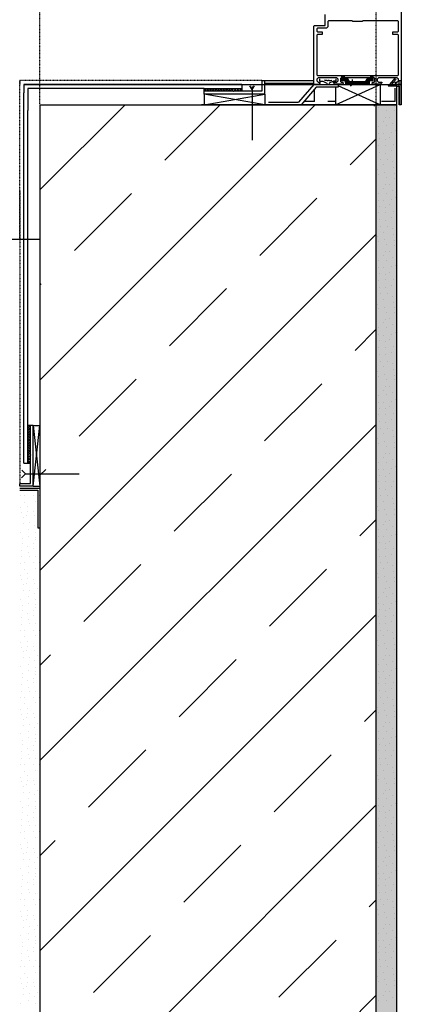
# Model space of a CAD drawing. Header units: millimetres. Extents: x -4577 to 1032787, y -66234 to 201209.
# Tile 184 of 256: x 3107 to 3390, y -4753 to -4021. Entities that reach past the tile are written whole.
import ezdxf

# ---------------------------------------------------------------- set-up
doc = ezdxf.new("R2010")
doc.units = ezdxf.units.MM
for name, pattern in [('510_5_2OG_ELT_1004$0$11-07-22_DS_2OG$0$AUSGEZOGEN', [0]), ('510_5_2OG_ELT_1004$0$11-07-22_DS_2OG$0$STRICHLINIE_S4', [0.095, 0.06, -0.035]), ('510_5_2OG_ELT_1004$0$11-07-22_DS_2OG$0$VERDECKT2_S15', [0.025, 0, -0.025]), ('510_5_2OG_ELT_1004$0$11-07-22_DS_2OG$0$VERDECKT2_S2', [0.17, 0.1, -0.07])]:
    doc.linetypes.add(name, pattern=pattern)
for name, color, linetype in [('510_5_2OG_ELT_1004$0$11-07-22_DS_2OG$0$106', 8, '510_5_2OG_ELT_1004$0$11-07-22_DS_2OG$0$AUSGEZOGEN'), ('510_5_2OG_ELT_1004$0$11-07-22_DS_2OG$0$108', 8, '510_5_2OG_ELT_1004$0$11-07-22_DS_2OG$0$AUSGEZOGEN'), ('510_5_2OG_ELT_1004$0$11-07-22_DS_2OG$0$GLASS', 8, '510_5_2OG_ELT_1004$0$11-07-22_DS_2OG$0$AUSGEZOGEN'), ('510_5_2OG_ELT_1004$0$11-07-22_DS_2OG$0$Nichttragende_Bauteile', 8, '510_5_2OG_ELT_1004$0$11-07-22_DS_2OG$0$AUSGEZOGEN'), ('510_5_2OG_ELT_1004$0$11-07-22_DS_2OG$0$STANDARD', 8, '510_5_2OG_ELT_1004$0$11-07-22_DS_2OG$0$AUSGEZOGEN'), ('510_5_2OG_ELT_1004$0$11-07-22_DS_2OG$0$Tragende_Bauteile', 8, '510_5_2OG_ELT_1004$0$11-07-22_DS_2OG$0$AUSGEZOGEN')]:
    doc.layers.add(name, color=color, linetype=linetype)
pattern_1 = [(90, (1885.797, -66881.692), (-20, 20), [10, -10]), (180, (1885.797, -66881.692), (-20, 20), [10, -10])]

# ---------------------------------------------------------------- blocks, each defined once
blk = doc.blocks.new('510_5_2OG_ELT_1004$0$11-07-22_DS_2OG$0$MUSTER_0')
at = {"layer": '510_5_2OG_ELT_1004$0$11-07-22_DS_2OG$0$Nichttragende_Bauteile', "color": 7, "linetype": '510_5_2OG_ELT_1004$0$11-07-22_DS_2OG$0$AUSGEZOGEN', "lineweight": 18}
for p, q in [((1.4776, 62.8059), (1.4776, 62.8059)), ((1.48225, 62.80715), (1.48225, 62.80715)), ((1.4897, 62.8066), (1.4897, 62.8066)), ((1.48285, 62.79825), (1.48285, 62.79825)), ((1.4834, 62.80345), (1.4834, 62.80345)), ((1.4858, 62.7985), (1.4858, 62.7985)), ((1.48965, 62.8031), (1.48965, 62.8031)), ((1.47735, 62.79175), (1.47735, 62.79175)), ((1.48145, 62.79545), (1.48145, 62.79545)), ((1.48385, 62.79195), (1.48385, 62.79195)), ((1.48825, 62.794), (1.48825, 62.794)), ((1.47775, 62.7866), (1.47775, 62.7866)), ((1.4784, 62.78225), (1.4784, 62.78225)), ((1.4814, 62.7864), (1.4814, 62.7864)), ((1.48585, 62.7832), (1.48585, 62.7832)), ((1.4874, 62.78715), (1.4874, 62.78715)), ((1.48995, 62.7884), (1.48995, 62.7884)), ((1.4773, 62.7774), (1.4773, 62.7774)), ((1.4827, 62.77755), (1.4827, 62.77755)), ((1.48315, 62.78155), (1.48315, 62.78155)), ((1.4889, 62.77795), (1.4889, 62.77795)), ((1.4787, 62.77205), (1.4787, 62.77205)), ((1.4826, 62.77175), (1.4826, 62.77175)), ((1.48755, 62.7736), (1.48755, 62.7736)), ((1.491, 62.7678), (1.491, 62.7678)), ((1.4794, 62.76715), (1.4794, 62.76715)), ((1.48115, 62.76295), (1.48115, 62.76295)), ((1.48435, 62.76715), (1.48435, 62.76715)), ((1.48785, 62.76535), (1.48785, 62.76535)), ((1.48845, 62.76095), (1.48845, 62.76095)), ((1.47685, 62.7594), (1.47685, 62.7594)), ((1.4776, 62.7559), (1.4776, 62.7559)), ((1.48225, 62.75715), (1.48225, 62.75715)), ((1.4834, 62.75345), (1.4834, 62.75345)), ((1.48965, 62.7531), (1.48965, 62.7531)), ((1.4897, 62.7566), (1.4897, 62.7566)), ((1.48285, 62.74825), (1.48285, 62.74825)), ((1.4858, 62.7485), (1.4858, 62.7485)), ((1.47735, 62.74175), (1.47735, 62.74175)), ((1.48145, 62.74545), (1.48145, 62.74545)), ((1.48385, 62.74195), (1.48385, 62.74195)), ((1.48825, 62.744), (1.48825, 62.744)), ((1.48995, 62.7384), (1.48995, 62.7384)), ((1.47775, 62.7366), (1.47775, 62.7366)), ((1.4784, 62.73225), (1.4784, 62.73225)), ((1.4814, 62.7364), (1.4814, 62.7364)), ((1.48315, 62.73155), (1.48315, 62.73155)), ((1.48585, 62.7332), (1.48585, 62.7332)), ((1.4874, 62.73715), (1.4874, 62.73715)), ((1.4773, 62.7274), (1.4773, 62.7274)), ((1.4827, 62.72755), (1.4827, 62.72755)), ((1.4889, 62.72795), (1.4889, 62.72795)), ((1.4787, 62.72205), (1.4787, 62.72205)), ((1.4794, 62.71715), (1.4794, 62.71715)), ((1.4826, 62.72175), (1.4826, 62.72175)), ((1.48435, 62.71715), (1.48435, 62.71715)), ((1.48755, 62.7236), (1.48755, 62.7236)), ((1.491, 62.7178), (1.491, 62.7178)), ((1.47685, 62.7094), (1.47685, 62.7094)), ((1.48115, 62.71295), (1.48115, 62.71295)), ((1.48785, 62.71535), (1.48785, 62.71535)), ((1.48845, 62.71095), (1.48845, 62.71095)), ((1.4776, 62.7059), (1.4776, 62.7059)), ((1.48225, 62.70715), (1.48225, 62.70715)), ((1.4834, 62.70345), (1.4834, 62.70345)), ((1.48965, 62.7031), (1.48965, 62.7031)), ((1.4897, 62.7066), (1.4897, 62.7066)), ((1.48145, 62.69545), (1.48145, 62.69545)), ((1.48285, 62.69825), (1.48285, 62.69825)), ((1.4858, 62.6985), (1.4858, 62.6985)), ((1.47735, 62.69175), (1.47735, 62.69175)), ((1.48385, 62.69195), (1.48385, 62.69195)), ((1.4874, 62.68715), (1.4874, 62.68715)), ((1.48825, 62.694), (1.48825, 62.694)), ((1.48995, 62.6884), (1.48995, 62.6884)), ((1.47775, 62.6866), (1.47775, 62.6866)), ((1.4784, 62.68225), (1.4784, 62.68225)), ((1.4814, 62.6864), (1.4814, 62.6864)), ((1.48315, 62.68155), (1.48315, 62.68155)), ((1.48585, 62.6832), (1.48585, 62.6832)), ((1.4773, 62.6774), (1.4773, 62.6774)), ((1.4827, 62.67755), (1.4827, 62.67755)), ((1.48755, 62.6736), (1.48755, 62.6736)), ((1.4889, 62.67795), (1.4889, 62.67795)), ((1.4787, 62.67205), (1.4787, 62.67205)), ((1.4794, 62.66715), (1.4794, 62.66715)), ((1.4826, 62.67175), (1.4826, 62.67175)), ((1.48435, 62.66715), (1.48435, 62.66715)), ((1.48785, 62.66535), (1.48785, 62.66535)), ((1.491, 62.6678), (1.491, 62.6678)), ((1.47685, 62.6594), (1.47685, 62.6594)), ((1.48115, 62.66295), (1.48115, 62.66295)), ((1.48845, 62.66095), (1.48845, 62.66095)), ((1.4776, 62.6559), (1.4776, 62.6559)), ((1.48225, 62.65715), (1.48225, 62.65715)), ((1.4834, 62.65345), (1.4834, 62.65345)), ((1.48965, 62.6531), (1.48965, 62.6531)), ((1.4897, 62.6566), (1.4897, 62.6566)), ((1.48145, 62.64545), (1.48145, 62.64545)), ((1.48285, 62.64825), (1.48285, 62.64825)), ((1.4858, 62.6485), (1.4858, 62.6485)), ((1.48825, 62.644), (1.48825, 62.644)), ((1.47735, 62.64175), (1.47735, 62.64175)), ((1.47775, 62.6366), (1.47775, 62.6366)), ((1.4814, 62.6364), (1.4814, 62.6364)), ((1.48385, 62.64195), (1.48385, 62.64195)), ((1.4874, 62.63715), (1.4874, 62.63715)), ((1.48995, 62.6384), (1.48995, 62.6384)), ((1.4784, 62.63225), (1.4784, 62.63225)), ((1.48315, 62.63155), (1.48315, 62.63155)), ((1.48585, 62.6332), (1.48585, 62.6332)), ((1.4773, 62.6274), (1.4773, 62.6274)), ((1.4787, 62.62205), (1.4787, 62.62205)), ((1.4826, 62.62175), (1.4826, 62.62175)), ((1.4827, 62.62755), (1.4827, 62.62755)), ((1.48755, 62.6236), (1.48755, 62.6236)), ((1.4889, 62.62795), (1.4889, 62.62795)), ((1.4794, 62.61715), (1.4794, 62.61715)), ((1.48435, 62.61715), (1.48435, 62.61715)), ((1.48785, 62.61535), (1.48785, 62.61535)), ((1.491, 62.6178), (1.491, 62.6178)), ((1.47685, 62.6094), (1.47685, 62.6094)), ((1.48115, 62.61295), (1.48115, 62.61295)), ((1.48225, 62.60715), (1.48225, 62.60715)), ((1.48845, 62.61095), (1.48845, 62.61095)), ((1.4897, 62.6066), (1.4897, 62.6066)), ((1.4776, 62.6059), (1.4776, 62.6059)), ((1.4834, 62.60345), (1.4834, 62.60345)), ((1.48965, 62.6031), (1.48965, 62.6031)), ((1.48145, 62.59545), (1.48145, 62.59545)), ((1.48285, 62.59825), (1.48285, 62.59825)), ((1.48385, 62.59195), (1.48385, 62.59195)), ((1.4858, 62.5985), (1.4858, 62.5985)), ((1.48825, 62.594), (1.48825, 62.594)), ((1.47735, 62.59175), (1.47735, 62.59175)), ((1.47775, 62.5866), (1.47775, 62.5866)), ((1.4814, 62.5864), (1.4814, 62.5864)), ((1.4874, 62.58715), (1.4874, 62.58715)), ((1.48995, 62.5884), (1.48995, 62.5884)), ((1.4773, 62.5774), (1.4773, 62.5774)), ((1.4784, 62.58225), (1.4784, 62.58225)), ((1.4827, 62.57755), (1.4827, 62.57755)), ((1.48315, 62.58155), (1.48315, 62.58155)), ((1.48585, 62.5832), (1.48585, 62.5832)), ((1.4889, 62.57795), (1.4889, 62.57795)), ((1.4787, 62.57205), (1.4787, 62.57205)), ((1.4826, 62.57175), (1.4826, 62.57175)), ((1.48755, 62.5736), (1.48755, 62.5736)), ((1.4794, 62.56715), (1.4794, 62.56715)), ((1.48115, 62.56295), (1.48115, 62.56295)), ((1.48435, 62.56715), (1.48435, 62.56715)), ((1.48785, 62.56535), (1.48785, 62.56535)), ((1.491, 62.5678), (1.491, 62.5678)), ((1.47685, 62.5594), (1.47685, 62.5594)), ((1.4776, 62.5559), (1.4776, 62.5559)), ((1.48225, 62.55715), (1.48225, 62.55715)), ((1.48845, 62.56095), (1.48845, 62.56095)), ((1.4897, 62.5566), (1.4897, 62.5566)), ((1.48285, 62.54825), (1.48285, 62.54825)), ((1.4834, 62.55345), (1.4834, 62.55345)), ((1.4858, 62.5485), (1.4858, 62.5485)), ((1.48965, 62.5531), (1.48965, 62.5531)), ((1.47735, 62.54175), (1.47735, 62.54175)), ((1.48145, 62.54545), (1.48145, 62.54545)), ((1.48385, 62.54195), (1.48385, 62.54195)), ((1.48825, 62.544), (1.48825, 62.544)), ((1.47775, 62.5366), (1.47775, 62.5366)), ((1.4814, 62.5364), (1.4814, 62.5364)), ((1.4874, 62.53715), (1.4874, 62.53715)), ((1.48995, 62.5384), (1.48995, 62.5384)), ((1.4773, 62.5274), (1.4773, 62.5274)), ((1.4784, 62.53225), (1.4784, 62.53225)), ((1.4827, 62.52755), (1.4827, 62.52755)), ((1.48315, 62.53155), (1.48315, 62.53155)), ((1.48585, 62.5332), (1.48585, 62.5332)), ((1.4889, 62.52795), (1.4889, 62.52795)), ((1.4787, 62.52205), (1.4787, 62.52205)), ((1.4826, 62.52175), (1.4826, 62.52175)), ((1.48755, 62.5236), (1.48755, 62.5236)), ((1.2114, 62.517), (1.2114, 62.517)), ((1.21465, 62.5172), (1.21465, 62.5172)), ((1.21465, 62.51225), (1.21465, 62.51225)), ((1.22115, 62.5172), (1.22115, 62.5172)), ((1.22275, 62.513), (1.22275, 62.513)), ((1.2255, 62.5172), (1.2255, 62.5172)), ((1.4794, 62.51715), (1.4794, 62.51715)), ((1.48115, 62.51295), (1.48115, 62.51295)), ((1.48435, 62.51715), (1.48435, 62.51715)), ((1.48785, 62.51535), (1.48785, 62.51535)), ((1.491, 62.5178), (1.491, 62.5178)), ((1.2116, 62.50795), (1.2116, 62.50795)), ((1.2123, 62.50445), (1.2123, 62.50445)), ((1.2168, 62.50895), (1.2168, 62.50895)), ((1.2171, 62.5052), (1.2171, 62.5052)), ((1.221, 62.50505), (1.221, 62.50505)), ((1.47685, 62.5094), (1.47685, 62.5094)), ((1.4776, 62.5059), (1.4776, 62.5059)), ((1.48225, 62.50715), (1.48225, 62.50715)), ((1.48845, 62.51095), (1.48845, 62.51095)), ((1.4897, 62.5066), (1.4897, 62.5066)), ((1.21405, 62.50105), (1.21405, 62.50105)), ((1.21615, 62.50215), (1.21615, 62.50215)), ((1.2184, 62.4968), (1.2184, 62.4968)), ((1.2222, 62.50215), (1.2222, 62.50215)), ((1.22455, 62.49795), (1.22455, 62.49795)), ((1.48285, 62.49825), (1.48285, 62.49825)), ((1.4834, 62.50345), (1.4834, 62.50345)), ((1.4858, 62.4985), (1.4858, 62.4985)), ((1.48965, 62.5031), (1.48965, 62.5031)), ((1.2119, 62.48995), (1.2119, 62.48995)), ((1.2138, 62.49645), (1.2138, 62.49645)), ((1.21725, 62.4918), (1.21725, 62.4918)), ((1.2223, 62.4947), (1.2223, 62.4947)), ((1.223, 62.4896), (1.223, 62.4896)), ((1.47735, 62.49175), (1.47735, 62.49175)), ((1.48145, 62.49545), (1.48145, 62.49545)), ((1.48385, 62.49195), (1.48385, 62.49195)), ((1.48825, 62.494), (1.48825, 62.494)), ((1.21325, 62.4851), (1.21325, 62.4851)), ((1.2179, 62.487), (1.2179, 62.487)), ((1.2225, 62.4863), (1.2225, 62.4863)), ((1.2225, 62.4842), (1.2225, 62.4842)), ((1.47775, 62.4866), (1.47775, 62.4866)), ((1.4784, 62.48225), (1.4784, 62.48225)), ((1.4814, 62.4864), (1.4814, 62.4864)), ((1.48585, 62.4832), (1.48585, 62.4832)), ((1.4874, 62.48715), (1.4874, 62.48715)), ((1.48995, 62.4884), (1.48995, 62.4884)), ((1.21255, 62.47665), (1.21255, 62.47665)), ((1.2131, 62.48185), (1.2131, 62.48185)), ((1.21695, 62.47935), (1.21695, 62.47935)), ((1.2213, 62.4779), (1.2213, 62.4779)), ((1.22155, 62.48155), (1.22155, 62.48155)), ((1.4773, 62.4774), (1.4773, 62.4774)), ((1.4827, 62.47755), (1.4827, 62.47755)), ((1.48315, 62.48155), (1.48315, 62.48155)), ((1.4889, 62.47795), (1.4889, 62.47795)), ((1.21205, 62.47155), (1.21205, 62.47155)), ((1.21785, 62.4747), (1.21785, 62.4747)), ((1.21835, 62.47185), (1.21835, 62.47185)), ((1.22295, 62.4717), (1.22295, 62.4717)), ((1.4787, 62.47205), (1.4787, 62.47205)), ((1.4826, 62.47175), (1.4826, 62.47175)), ((1.48755, 62.4736), (1.48755, 62.4736)), ((1.491, 62.4678), (1.491, 62.4678)), ((1.2114, 62.467), (1.2114, 62.467)), ((1.21465, 62.4672), (1.21465, 62.4672)), ((1.21465, 62.46225), (1.21465, 62.46225)), ((1.22115, 62.4672), (1.22115, 62.4672)), ((1.22275, 62.463), (1.22275, 62.463)), ((1.2255, 62.4672), (1.2255, 62.4672)), ((1.4794, 62.46715), (1.4794, 62.46715)), ((1.48115, 62.46295), (1.48115, 62.46295)), ((1.48435, 62.46715), (1.48435, 62.46715)), ((1.48785, 62.46535), (1.48785, 62.46535)), ((1.48845, 62.46095), (1.48845, 62.46095)), ((1.2116, 62.45795), (1.2116, 62.45795)), ((1.2123, 62.45445), (1.2123, 62.45445)), ((1.2168, 62.45895), (1.2168, 62.45895)), ((1.2171, 62.4552), (1.2171, 62.4552)), ((1.221, 62.45505), (1.221, 62.45505)), ((1.47685, 62.4594), (1.47685, 62.4594)), ((1.4776, 62.4559), (1.4776, 62.4559)), ((1.48225, 62.45715), (1.48225, 62.45715)), ((1.4834, 62.45345), (1.4834, 62.45345)), ((1.48965, 62.4531), (1.48965, 62.4531)), ((1.4897, 62.4566), (1.4897, 62.4566)), ((1.2138, 62.44645), (1.2138, 62.44645)), ((1.21405, 62.45105), (1.21405, 62.45105)), ((1.21615, 62.45215), (1.21615, 62.45215)), ((1.2184, 62.4468), (1.2184, 62.4468)), ((1.2222, 62.45215), (1.2222, 62.45215)), ((1.22455, 62.44795), (1.22455, 62.44795)), ((1.48285, 62.44825), (1.48285, 62.44825)), ((1.4858, 62.4485), (1.4858, 62.4485)), ((1.2119, 62.43995), (1.2119, 62.43995)), ((1.21725, 62.4418), (1.21725, 62.4418)), ((1.2223, 62.4447), (1.2223, 62.4447)), ((1.223, 62.4396), (1.223, 62.4396)), ((1.47735, 62.44175), (1.47735, 62.44175)), ((1.48145, 62.44545), (1.48145, 62.44545)), ((1.48385, 62.44195), (1.48385, 62.44195)), ((1.48825, 62.444), (1.48825, 62.444)), ((1.48995, 62.4384), (1.48995, 62.4384)), ((1.2131, 62.43185), (1.2131, 62.43185)), ((1.21325, 62.4351), (1.21325, 62.4351)), ((1.2179, 62.437), (1.2179, 62.437)), ((1.22155, 62.43155), (1.22155, 62.43155)), ((1.2225, 62.4363), (1.2225, 62.4363)), ((1.2225, 62.4342), (1.2225, 62.4342)), ((1.47775, 62.4366), (1.47775, 62.4366)), ((1.4784, 62.43225), (1.4784, 62.43225)), ((1.4814, 62.4364), (1.4814, 62.4364)), ((1.48315, 62.43155), (1.48315, 62.43155)), ((1.48585, 62.4332), (1.48585, 62.4332)), ((1.4874, 62.43715), (1.4874, 62.43715)), ((1.21255, 62.42665), (1.21255, 62.42665)), ((1.21695, 62.42935), (1.21695, 62.42935)), ((1.21785, 62.4247), (1.21785, 62.4247)), ((1.2213, 62.4279), (1.2213, 62.4279)), ((1.4773, 62.4274), (1.4773, 62.4274)), ((1.4827, 62.42755), (1.4827, 62.42755)), ((1.48755, 62.4236), (1.48755, 62.4236)), ((1.4889, 62.42795), (1.4889, 62.42795)), ((1.2114, 62.417), (1.2114, 62.417)), ((1.21205, 62.42155), (1.21205, 62.42155)), ((1.21465, 62.4172), (1.21465, 62.4172)), ((1.21835, 62.42185), (1.21835, 62.42185)), ((1.22115, 62.4172), (1.22115, 62.4172)), ((1.22295, 62.4217), (1.22295, 62.4217)), ((1.2255, 62.4172), (1.2255, 62.4172)), ((1.4787, 62.42205), (1.4787, 62.42205)), ((1.4794, 62.41715), (1.4794, 62.41715)), ((1.4826, 62.42175), (1.4826, 62.42175)), ((1.48435, 62.41715), (1.48435, 62.41715)), ((1.491, 62.4178), (1.491, 62.4178)), ((1.21465, 62.41225), (1.21465, 62.41225)), ((1.2168, 62.40895), (1.2168, 62.40895)), ((1.22275, 62.413), (1.22275, 62.413)), ((1.47685, 62.4094), (1.47685, 62.4094)), ((1.48115, 62.41295), (1.48115, 62.41295)), ((1.48785, 62.41535), (1.48785, 62.41535)), ((1.48845, 62.41095), (1.48845, 62.41095)), ((1.2116, 62.40795), (1.2116, 62.40795)), ((1.2123, 62.40445), (1.2123, 62.40445)), ((1.21615, 62.40215), (1.21615, 62.40215)), ((1.2171, 62.4052), (1.2171, 62.4052)), ((1.221, 62.40505), (1.221, 62.40505)), ((1.2222, 62.40215), (1.2222, 62.40215)), ((1.4776, 62.4059), (1.4776, 62.4059)), ((1.48225, 62.40715), (1.48225, 62.40715)), ((1.4834, 62.40345), (1.4834, 62.40345)), ((1.48965, 62.4031), (1.48965, 62.4031)), ((1.4897, 62.4066), (1.4897, 62.4066)), ((1.2138, 62.39645), (1.2138, 62.39645)), ((1.21405, 62.40105), (1.21405, 62.40105)), ((1.2184, 62.3968), (1.2184, 62.3968)), ((1.2223, 62.3947), (1.2223, 62.3947)), ((1.22455, 62.39795), (1.22455, 62.39795)), ((1.48145, 62.39545), (1.48145, 62.39545)), ((1.48285, 62.39825), (1.48285, 62.39825)), ((1.4858, 62.3985), (1.4858, 62.3985)), ((1.2119, 62.38995), (1.2119, 62.38995)), ((1.21725, 62.3918), (1.21725, 62.3918)), ((1.2179, 62.387), (1.2179, 62.387)), ((1.223, 62.3896), (1.223, 62.3896)), ((1.47735, 62.39175), (1.47735, 62.39175)), ((1.48385, 62.39195), (1.48385, 62.39195)), ((1.4874, 62.38715), (1.4874, 62.38715)), ((1.48825, 62.394), (1.48825, 62.394)), ((1.48995, 62.3884), (1.48995, 62.3884)), ((1.2131, 62.38185), (1.2131, 62.38185)), ((1.21325, 62.3851), (1.21325, 62.3851)), ((1.22155, 62.38155), (1.22155, 62.38155)), ((1.2225, 62.3863), (1.2225, 62.3863)), ((1.2225, 62.3842), (1.2225, 62.3842)), ((1.47775, 62.3866), (1.47775, 62.3866)), ((1.4784, 62.38225), (1.4784, 62.38225)), ((1.4814, 62.3864), (1.4814, 62.3864)), ((1.48315, 62.38155), (1.48315, 62.38155)), ((1.48585, 62.3832), (1.48585, 62.3832)), ((1.21255, 62.37665), (1.21255, 62.37665)), ((1.21695, 62.37935), (1.21695, 62.37935)), ((1.21785, 62.3747), (1.21785, 62.3747)), ((1.2213, 62.3779), (1.2213, 62.3779)), ((1.4773, 62.3774), (1.4773, 62.3774)), ((1.4827, 62.37755), (1.4827, 62.37755)), ((1.48755, 62.3736), (1.48755, 62.3736)), ((1.4889, 62.37795), (1.4889, 62.37795)), ((1.2114, 62.367), (1.2114, 62.367)), ((1.21205, 62.37155), (1.21205, 62.37155)), ((1.21465, 62.3672), (1.21465, 62.3672)), ((1.21835, 62.37185), (1.21835, 62.37185)), ((1.22115, 62.3672), (1.22115, 62.3672)), ((1.22295, 62.3717), (1.22295, 62.3717)), ((1.2255, 62.3672), (1.2255, 62.3672)), ((1.4787, 62.37205), (1.4787, 62.37205)), ((1.4794, 62.36715), (1.4794, 62.36715)), ((1.4826, 62.37175), (1.4826, 62.37175)), ((1.48435, 62.36715), (1.48435, 62.36715)), ((1.48785, 62.36535), (1.48785, 62.36535)), ((1.491, 62.3678), (1.491, 62.3678)), ((1.2116, 62.35795), (1.2116, 62.35795)), ((1.21465, 62.36225), (1.21465, 62.36225)), ((1.2168, 62.35895), (1.2168, 62.35895)), ((1.22275, 62.363), (1.22275, 62.363)), ((1.47685, 62.3594), (1.47685, 62.3594)), ((1.48115, 62.36295), (1.48115, 62.36295)), ((1.48845, 62.36095), (1.48845, 62.36095)), ((1.2123, 62.35445), (1.2123, 62.35445)), ((1.21405, 62.35105), (1.21405, 62.35105)), ((1.21615, 62.35215), (1.21615, 62.35215)), ((1.2171, 62.3552), (1.2171, 62.3552)), ((1.221, 62.35505), (1.221, 62.35505)), ((1.2222, 62.35215), (1.2222, 62.35215)), ((1.4776, 62.3559), (1.4776, 62.3559)), ((1.48225, 62.35715), (1.48225, 62.35715)), ((1.4834, 62.35345), (1.4834, 62.35345)), ((1.48965, 62.3531), (1.48965, 62.3531)), ((1.4897, 62.3566), (1.4897, 62.3566)), ((1.2138, 62.34645), (1.2138, 62.34645)), ((1.2184, 62.3468), (1.2184, 62.3468)), ((1.2223, 62.3447), (1.2223, 62.3447)), ((1.22455, 62.34795), (1.22455, 62.34795)), ((1.48145, 62.34545), (1.48145, 62.34545)), ((1.48285, 62.34825), (1.48285, 62.34825)), ((1.4858, 62.3485), (1.4858, 62.3485)), ((1.48825, 62.344), (1.48825, 62.344)), ((1.2119, 62.33995), (1.2119, 62.33995)), ((1.21725, 62.3418), (1.21725, 62.3418)), ((1.2179, 62.337), (1.2179, 62.337)), ((1.2225, 62.3363), (1.2225, 62.3363)), ((1.223, 62.3396), (1.223, 62.3396)), ((1.47735, 62.34175), (1.47735, 62.34175)), ((1.47775, 62.3366), (1.47775, 62.3366)), ((1.4814, 62.3364), (1.4814, 62.3364)), ((1.48385, 62.34195), (1.48385, 62.34195)), ((1.4874, 62.33715), (1.4874, 62.33715)), ((1.48995, 62.3384), (1.48995, 62.3384)), ((1.2131, 62.33185), (1.2131, 62.33185)), ((1.21325, 62.3351), (1.21325, 62.3351)), ((1.21695, 62.32935), (1.21695, 62.32935)), ((1.22155, 62.33155), (1.22155, 62.33155)), ((1.2225, 62.3342), (1.2225, 62.3342)), ((1.4784, 62.33225), (1.4784, 62.33225)), ((1.48315, 62.33155), (1.48315, 62.33155)), ((1.48585, 62.3332), (1.48585, 62.3332)), ((1.21205, 62.32155), (1.21205, 62.32155)), ((1.21255, 62.32665), (1.21255, 62.32665)), ((1.21785, 62.3247), (1.21785, 62.3247)), ((1.21835, 62.32185), (1.21835, 62.32185)), ((1.2213, 62.3279), (1.2213, 62.3279)), ((1.22295, 62.3217), (1.22295, 62.3217)), ((1.4773, 62.3274), (1.4773, 62.3274)), ((1.4787, 62.32205), (1.4787, 62.32205)), ((1.4826, 62.32175), (1.4826, 62.32175)), ((1.4827, 62.32755), (1.4827, 62.32755)), ((1.48755, 62.3236), (1.48755, 62.3236)), ((1.4889, 62.32795), (1.4889, 62.32795)), ((1.2114, 62.317), (1.2114, 62.317)), ((1.21465, 62.3172), (1.21465, 62.3172)), ((1.22115, 62.3172), (1.22115, 62.3172)), ((1.2255, 62.3172), (1.2255, 62.3172)), ((1.4794, 62.31715), (1.4794, 62.31715)), ((1.48435, 62.31715), (1.48435, 62.31715)), ((1.48785, 62.31535), (1.48785, 62.31535)), ((1.491, 62.3178), (1.491, 62.3178)), ((1.2116, 62.30795), (1.2116, 62.30795)), ((1.21465, 62.31225), (1.21465, 62.31225)), ((1.2168, 62.30895), (1.2168, 62.30895)), ((1.22275, 62.313), (1.22275, 62.313)), ((1.47685, 62.3094), (1.47685, 62.3094)), ((1.48115, 62.31295), (1.48115, 62.31295)), ((1.48225, 62.30715), (1.48225, 62.30715)), ((1.48845, 62.31095), (1.48845, 62.31095)), ((1.4897, 62.3066), (1.4897, 62.3066)), ((1.2123, 62.30445), (1.2123, 62.30445)), ((1.21405, 62.30105), (1.21405, 62.30105)), ((1.21615, 62.30215), (1.21615, 62.30215)), ((1.2171, 62.3052), (1.2171, 62.3052)), ((1.221, 62.30505), (1.221, 62.30505)), ((1.2222, 62.30215), (1.2222, 62.30215)), ((1.4776, 62.3059), (1.4776, 62.3059)), ((1.4834, 62.30345), (1.4834, 62.30345)), ((1.48965, 62.3031), (1.48965, 62.3031)), ((1.2138, 62.29645), (1.2138, 62.29645)), ((1.2184, 62.2968), (1.2184, 62.2968)), ((1.2223, 62.2947), (1.2223, 62.2947)), ((1.22455, 62.29795), (1.22455, 62.29795)), ((1.48145, 62.29545), (1.48145, 62.29545)), ((1.48285, 62.29825), (1.48285, 62.29825)), ((1.48385, 62.29195), (1.48385, 62.29195)), ((1.4858, 62.2985), (1.4858, 62.2985)), ((1.48825, 62.294), (1.48825, 62.294)), ((1.2119, 62.28995), (1.2119, 62.28995)), ((1.21325, 62.2851), (1.21325, 62.2851)), ((1.21725, 62.2918), (1.21725, 62.2918)), ((1.2179, 62.287), (1.2179, 62.287)), ((1.2225, 62.2863), (1.2225, 62.2863)), ((1.223, 62.2896), (1.223, 62.2896)), ((1.47735, 62.29175), (1.47735, 62.29175)), ((1.47775, 62.2866), (1.47775, 62.2866)), ((1.4814, 62.2864), (1.4814, 62.2864)), ((1.4874, 62.28715), (1.4874, 62.28715)), ((1.48995, 62.2884), (1.48995, 62.2884)), ((1.2131, 62.28185), (1.2131, 62.28185)), ((1.21695, 62.27935), (1.21695, 62.27935)), ((1.2213, 62.2779), (1.2213, 62.2779)), ((1.22155, 62.28155), (1.22155, 62.28155)), ((1.2225, 62.2842), (1.2225, 62.2842)), ((1.4773, 62.2774), (1.4773, 62.2774)), ((1.4784, 62.28225), (1.4784, 62.28225)), ((1.4827, 62.27755), (1.4827, 62.27755)), ((1.48315, 62.28155), (1.48315, 62.28155)), ((1.48585, 62.2832), (1.48585, 62.2832)), ((1.4889, 62.27795), (1.4889, 62.27795)), ((1.21205, 62.27155), (1.21205, 62.27155)), ((1.21255, 62.27665), (1.21255, 62.27665)), ((1.21785, 62.2747), (1.21785, 62.2747)), ((1.21835, 62.27185), (1.21835, 62.27185)), ((1.22295, 62.2717), (1.22295, 62.2717)), ((1.4787, 62.27205), (1.4787, 62.27205)), ((1.4826, 62.27175), (1.4826, 62.27175)), ((1.48755, 62.2736), (1.48755, 62.2736)), ((1.2114, 62.267), (1.2114, 62.267)), ((1.21465, 62.2672), (1.21465, 62.2672)), ((1.22115, 62.2672), (1.22115, 62.2672)), ((1.22275, 62.263), (1.22275, 62.263)), ((1.2255, 62.2672), (1.2255, 62.2672)), ((1.4794, 62.26715), (1.4794, 62.26715)), ((1.48115, 62.26295), (1.48115, 62.26295)), ((1.48435, 62.26715), (1.48435, 62.26715)), ((1.48785, 62.26535), (1.48785, 62.26535)), ((1.491, 62.2678), (1.491, 62.2678)), ((1.2116, 62.25795), (1.2116, 62.25795)), ((1.21465, 62.26225), (1.21465, 62.26225)), ((1.2168, 62.25895), (1.2168, 62.25895)), ((1.47685, 62.2594), (1.47685, 62.2594)), ((1.4776, 62.2559), (1.4776, 62.2559)), ((1.48225, 62.25715), (1.48225, 62.25715)), ((1.48845, 62.26095), (1.48845, 62.26095)), ((1.4897, 62.2566), (1.4897, 62.2566)), ((1.2123, 62.25445), (1.2123, 62.25445)), ((1.21405, 62.25105), (1.21405, 62.25105)), ((1.21615, 62.25215), (1.21615, 62.25215)), ((1.2171, 62.2552), (1.2171, 62.2552)), ((1.221, 62.25505), (1.221, 62.25505)), ((1.2222, 62.25215), (1.2222, 62.25215)), ((1.22455, 62.24795), (1.22455, 62.24795)), ((1.48285, 62.24825), (1.48285, 62.24825)), ((1.4834, 62.25345), (1.4834, 62.25345)), ((1.4858, 62.2485), (1.4858, 62.2485)), ((1.48965, 62.2531), (1.48965, 62.2531)), ((1.2138, 62.24645), (1.2138, 62.24645)), ((1.21725, 62.2418), (1.21725, 62.2418)), ((1.2184, 62.2468), (1.2184, 62.2468)), ((1.2223, 62.2447), (1.2223, 62.2447)), ((1.47735, 62.24175), (1.47735, 62.24175)), ((1.48145, 62.24545), (1.48145, 62.24545)), ((1.48385, 62.24195), (1.48385, 62.24195)), ((1.48825, 62.244), (1.48825, 62.244)), ((1.2119, 62.23995), (1.2119, 62.23995)), ((1.21325, 62.2351), (1.21325, 62.2351)), ((1.2179, 62.237), (1.2179, 62.237)), ((1.2225, 62.2363), (1.2225, 62.2363)), ((1.2225, 62.2342), (1.2225, 62.2342)), ((1.223, 62.2396), (1.223, 62.2396)), ((1.47775, 62.2366), (1.47775, 62.2366)), ((1.4814, 62.2364), (1.4814, 62.2364)), ((1.4874, 62.23715), (1.4874, 62.23715)), ((1.48995, 62.2384), (1.48995, 62.2384)), ((1.21255, 62.22665), (1.21255, 62.22665)), ((1.2131, 62.23185), (1.2131, 62.23185)), ((1.21695, 62.22935), (1.21695, 62.22935)), ((1.2213, 62.2279), (1.2213, 62.2279)), ((1.22155, 62.23155), (1.22155, 62.23155)), ((1.4773, 62.2274), (1.4773, 62.2274)), ((1.4784, 62.23225), (1.4784, 62.23225)), ((1.4827, 62.22755), (1.4827, 62.22755)), ((1.48315, 62.23155), (1.48315, 62.23155)), ((1.48585, 62.2332), (1.48585, 62.2332)), ((1.4889, 62.22795), (1.4889, 62.22795)), ((1.21205, 62.22155), (1.21205, 62.22155)), ((1.21785, 62.2247), (1.21785, 62.2247)), ((1.21835, 62.22185), (1.21835, 62.22185)), ((1.22295, 62.2217), (1.22295, 62.2217)), ((1.4787, 62.22205), (1.4787, 62.22205)), ((1.4826, 62.22175), (1.4826, 62.22175)), ((1.48755, 62.2236), (1.48755, 62.2236)), ((1.2114, 62.217), (1.2114, 62.217)), ((1.21465, 62.2172), (1.21465, 62.2172)), ((1.21465, 62.21225), (1.21465, 62.21225)), ((1.22115, 62.2172), (1.22115, 62.2172)), ((1.22275, 62.213), (1.22275, 62.213)), ((1.2255, 62.2172), (1.2255, 62.2172)), ((1.4794, 62.21715), (1.4794, 62.21715)), ((1.48115, 62.21295), (1.48115, 62.21295)), ((1.48435, 62.21715), (1.48435, 62.21715)), ((1.48785, 62.21535), (1.48785, 62.21535)), ((1.491, 62.2178), (1.491, 62.2178)), ((1.2116, 62.20795), (1.2116, 62.20795)), ((1.2123, 62.20445), (1.2123, 62.20445)), ((1.2168, 62.20895), (1.2168, 62.20895)), ((1.2171, 62.2052), (1.2171, 62.2052)), ((1.221, 62.20505), (1.221, 62.20505)), ((1.47685, 62.2094), (1.47685, 62.2094)), ((1.4776, 62.2059), (1.4776, 62.2059)), ((1.48225, 62.20715), (1.48225, 62.20715)), ((1.48845, 62.21095), (1.48845, 62.21095)), ((1.4897, 62.2066), (1.4897, 62.2066)), ((1.21405, 62.20105), (1.21405, 62.20105)), ((1.21615, 62.20215), (1.21615, 62.20215)), ((1.2184, 62.1968), (1.2184, 62.1968)), ((1.2222, 62.20215), (1.2222, 62.20215)), ((1.22455, 62.19795), (1.22455, 62.19795)), ((1.48285, 62.19825), (1.48285, 62.19825)), ((1.4834, 62.20345), (1.4834, 62.20345)), ((1.4858, 62.1985), (1.4858, 62.1985)), ((1.48965, 62.2031), (1.48965, 62.2031)), ((1.2119, 62.18995), (1.2119, 62.18995)), ((1.2138, 62.19645), (1.2138, 62.19645)), ((1.21725, 62.1918), (1.21725, 62.1918)), ((1.2223, 62.1947), (1.2223, 62.1947)), ((1.223, 62.1896), (1.223, 62.1896)), ((1.47735, 62.19175), (1.47735, 62.19175)), ((1.48145, 62.19545), (1.48145, 62.19545)), ((1.48385, 62.19195), (1.48385, 62.19195)), ((1.48825, 62.194), (1.48825, 62.194)), ((1.21325, 62.1851), (1.21325, 62.1851)), ((1.2179, 62.187), (1.2179, 62.187)), ((1.2225, 62.1863), (1.2225, 62.1863)), ((1.2225, 62.1842), (1.2225, 62.1842)), ((1.47775, 62.1866), (1.47775, 62.1866)), ((1.4784, 62.18225), (1.4784, 62.18225)), ((1.4814, 62.1864), (1.4814, 62.1864)), ((1.48585, 62.1832), (1.48585, 62.1832)), ((1.4874, 62.18715), (1.4874, 62.18715)), ((1.48995, 62.1884), (1.48995, 62.1884)), ((1.21255, 62.17665), (1.21255, 62.17665)), ((1.2131, 62.18185), (1.2131, 62.18185)), ((1.21695, 62.17935), (1.21695, 62.17935)), ((1.2213, 62.1779), (1.2213, 62.1779)), ((1.22155, 62.18155), (1.22155, 62.18155)), ((1.4773, 62.1774), (1.4773, 62.1774)), ((1.4827, 62.17755), (1.4827, 62.17755)), ((1.48315, 62.18155), (1.48315, 62.18155)), ((1.4889, 62.17795), (1.4889, 62.17795)), ((1.21205, 62.17155), (1.21205, 62.17155)), ((1.21785, 62.1747), (1.21785, 62.1747)), ((1.21835, 62.17185), (1.21835, 62.17185)), ((1.22295, 62.1717), (1.22295, 62.1717)), ((1.4787, 62.17205), (1.4787, 62.17205)), ((1.4826, 62.17175), (1.4826, 62.17175)), ((1.48755, 62.1736), (1.48755, 62.1736)), ((1.491, 62.1678), (1.491, 62.1678)), ((1.2114, 62.167), (1.2114, 62.167)), ((1.21465, 62.1672), (1.21465, 62.1672)), ((1.21465, 62.16225), (1.21465, 62.16225)), ((1.22115, 62.1672), (1.22115, 62.1672)), ((1.22275, 62.163), (1.22275, 62.163)), ((1.2255, 62.1672), (1.2255, 62.1672)), ((1.4794, 62.16715), (1.4794, 62.16715)), ((1.48115, 62.16295), (1.48115, 62.16295)), ((1.48435, 62.16715), (1.48435, 62.16715)), ((1.48785, 62.16535), (1.48785, 62.16535)), ((1.48845, 62.16095), (1.48845, 62.16095)), ((1.2116, 62.15795), (1.2116, 62.15795)), ((1.2123, 62.15445), (1.2123, 62.15445)), ((1.2168, 62.15895), (1.2168, 62.15895)), ((1.2171, 62.1552), (1.2171, 62.1552)), ((1.221, 62.15505), (1.221, 62.15505)), ((1.47685, 62.1594), (1.47685, 62.1594)), ((1.4776, 62.1559), (1.4776, 62.1559)), ((1.48225, 62.15715), (1.48225, 62.15715)), ((1.4834, 62.15345), (1.4834, 62.15345)), ((1.48965, 62.1531), (1.48965, 62.1531)), ((1.4897, 62.1566), (1.4897, 62.1566)), ((1.2138, 62.14645), (1.2138, 62.14645)), ((1.21405, 62.15105), (1.21405, 62.15105)), ((1.21615, 62.15215), (1.21615, 62.15215)), ((1.2184, 62.1468), (1.2184, 62.1468)), ((1.2222, 62.15215), (1.2222, 62.15215)), ((1.22455, 62.14795), (1.22455, 62.14795)), ((1.48285, 62.14825), (1.48285, 62.14825)), ((1.4858, 62.1485), (1.4858, 62.1485)), ((1.2119, 62.13995), (1.2119, 62.13995)), ((1.21725, 62.1418), (1.21725, 62.1418)), ((1.2223, 62.1447), (1.2223, 62.1447)), ((1.223, 62.1396), (1.223, 62.1396)), ((1.47735, 62.14175), (1.47735, 62.14175)), ((1.48145, 62.14545), (1.48145, 62.14545)), ((1.48385, 62.14195), (1.48385, 62.14195)), ((1.48825, 62.144), (1.48825, 62.144))]:
    blk.add_line(p, q, dxfattribs=at)
blk = doc.blocks.new('510_5_2OG_ELT_1004')
at = {"layer": '510_5_2OG_ELT_1004$0$11-07-22_DS_2OG$0$Nichttragende_Bauteile', "linetype": 'Continuous'}
h = blk.add_hatch(dxfattribs=at)
h.set_pattern_fill('MUSTER_NA', color=256, scale=10, angle=90, style=0, pattern_type=2)
h.set_pattern_definition(pattern_1)
h.paths.add_polyline_path([(3372.65, -4066.6), (3372.74, -4066.84), (3373.05, -4067.21), (3373.26, -4067.31), (3375.67, -4067.34), (3375.64, -4068.1), (3375.41, -4068.55), (3374.8, -4069.04), (3374.8, -4084.04), (3383.95, -4084.04), (3374.8, -4084.04), (3386.83, -4084.04), (3386.83, -4070.28), (3380.76, -4070.28), (3386.05, -4064.22), (3385.92, -4064.08), (3380.47, -4064.04), (3373.49, -4064.04), (3372.87, -4064.34), (3372.74, -4064.54), (3372.65, -4064.78)], flags=0)
h = blk.add_hatch(dxfattribs=at)
h.set_pattern_fill('MUSTER_NA', color=256, scale=10, angle=90, style=0, pattern_type=2)
h.set_pattern_definition(pattern_1)
h.paths.add_polyline_path([(3341.41, -4084.04), (3341.41, -4071.04), (3327.26, -4071.04), (3315.93, -4084.04)], flags=0)
h = blk.add_hatch(dxfattribs=at)
h.set_pattern_fill('MUSTER_NA', color=256, scale=12.5, style=0, pattern_type=2)
h.set_pattern_definition([(0, (1908.297, -66879.192), (25, 25), [12.5, -12.5]), (90, (1908.297, -66879.192), (25, 25), [12.5, -12.5])])
h.paths.add_polyline_path([(3386.83, -8084.06), (3386.83, -4084.04), (3371.83, -4084.04), (3371.83, -8084.06)], flags=0)
at = {"layer": '510_5_2OG_ELT_1004$0$11-07-22_DS_2OG$0$Tragende_Bauteile', "linetype": 'Continuous'}
h = blk.add_hatch(dxfattribs=at)
h.set_pattern_fill('SCHRAFFUR_16', color=256, scale=1000, style=0, pattern_type=2)
h.set_pattern_definition([(45, (1895.8, -66891.69), (-70.71068, 70.71068), []), (45, (1860.44, -66856.34), (-70.71068, 70.71068), [60, -35])])
h.paths.add_polyline_path([(3371.83, -9384.06), (3371.83, -4084.06), (3121.83, -4084.06), (3121.83, -9384.06)], flags=0)
at = {"linetype": '510_5_2OG_ELT_1004$0$11-07-22_DS_2OG$0$AUSGEZOGEN'}
for p, q in [((3325.41, -4069.04), (3325.41, -4025.54)), ((3390.41, -4084.04), (3388.93, -4084.04))]:
    blk.add_line(p, q, dxfattribs=at)
for points in [[(3325.41, -4025.54), (3325.91, -4025.04), (3333.91, -4025.04), (3333.91, -4017.04)], [(3390.41, -4003.54), (3390.41, -4069.04), (3387.01, -4069.04), (3385.91, -4067.94), (3385.91, -4067.34), (3387.21, -4067.34), (3388.21, -4066.34), (3388.21, -4065.04), (3387.21, -4064.04), (3381.41, -4064.04), (3380.41, -4064.04), (3373.41, -4064.04), (3372.41, -4065.04), (3372.41, -4066.34), (3373.41, -4067.34), (3375.91, -4067.34), (3375.91, -4067.84), (3374.91, -4068.84), (3369.21, -4068.84), (3368.71, -4068.34), (3368.71, -4067.84), (3369.21, -4067.34), (3370.21, -4067.34), (3370.71, -4066.84), (3370.71, -4064.54), (3370.21, -4064.04), (3358.41, -4064.04), (3357.41, -4064.04), (3345.61, -4064.04), (3345.11, -4064.54), (3345.11, -4066.84), (3345.61, -4067.34), (3346.61, -4067.34), (3347.11, -4067.84), (3347.11, -4068.34), (3346.61, -4068.84), (3340.91, -4068.84), (3339.91, -4067.84), (3339.91, -4067.34), (3342.41, -4067.34), (3343.41, -4066.34), (3343.41, -4065.04), (3342.41, -4064.04), (3335.41, -4064.04), (3334.41, -4064.04), (3328.61, -4064.04), (3327.61, -4065.04), (3327.61, -4066.34), (3328.61, -4067.34), (3329.91, -4067.34), (3329.91, -4067.94), (3328.81, -4069.04), (3325.41, -4069.04)]]:
    blk.add_lwpolyline(points, dxfattribs=at)
blk.add_lwpolyline([(3327.61, -4061.74), (3328.11, -4062.24), (3387.71, -4062.24), (3388.21, -4061.74), (3388.21, -4032.34), (3387.71, -4031.84), (3384.21, -4031.84), (3384.21, -4029.84), (3387.71, -4029.84), (3388.21, -4029.34), (3388.21, -4022.04), (3387.71, -4021.54), (3361.91, -4021.54), (3361.41, -4022.04), (3354.41, -4022.04), (3353.91, -4021.54), (3336.41, -4021.54), (3335.91, -4022.04), (3335.91, -4026.04), (3334.91, -4027.04), (3328.11, -4027.04), (3327.61, -4027.54), (3327.61, -4029.34), (3328.11, -4029.84), (3331.61, -4029.84), (3331.61, -4031.84), (3328.11, -4031.84), (3327.61, -4032.34), (3327.61, -4061.74)], close=True, dxfattribs=at)
at = {"layer": '510_5_2OG_ELT_1004$0$11-07-22_DS_2OG$0$106', "linetype": '510_5_2OG_ELT_1004$0$11-07-22_DS_2OG$0$AUSGEZOGEN'}
for p, q in [((3352.52, -4069.06), (3352.13, -4068.55)), ((3353.43, -4070.25), (3352.52, -4069.06)), ((3353.91, -4065.36), (3353.87, -4066.62))]:
    blk.add_line(p, q, dxfattribs=at)
at = {"layer": '510_5_2OG_ELT_1004$0$11-07-22_DS_2OG$0$108', "linetype": '510_5_2OG_ELT_1004$0$11-07-22_DS_2OG$0$AUSGEZOGEN'}
for p, q in [((3348.33, -4063.34), (3345.8, -4063.34)), ((3350.4, -4064.34), (3345.8, -4064.34)), ((3350.92, -4065.34), (3345.8, -4065.34)), ((3351.45, -4066.34), (3345.8, -4066.34)), ((3350.46, -4064.44), (3351.32, -4066.14)), ((3369.78, -4066.34), (3364.14, -4066.34)), ((3364.27, -4066.14), (3365.13, -4064.44)), ((3369.78, -4065.34), (3364.67, -4065.34)), ((3369.78, -4064.34), (3365.19, -4064.34)), ((3369.78, -4063.34), (3367.26, -4063.34))]:
    blk.add_line(p, q, dxfattribs=at)
for points in [[(3349.17, -4063.88), (3349.24, -4063.92), (3349.31, -4063.94), (3349.38, -4063.94), (3349.71, -4063.94), (3349.93, -4063.98), (3350.14, -4064.08), (3350.32, -4064.24), (3350.46, -4064.44)], [(3365.13, -4064.44), (3365.26, -4064.24), (3365.44, -4064.08), (3365.65, -4063.98), (3365.88, -4063.94), (3366.2, -4063.94), (3366.28, -4063.94), (3366.35, -4063.92), (3366.42, -4063.88)]]:
    blk.add_lwpolyline(points, dxfattribs=at)
at = {"layer": '510_5_2OG_ELT_1004$0$11-07-22_DS_2OG$0$GLASS', "linetype": '510_5_2OG_ELT_1004$0$11-07-22_DS_2OG$0$AUSGEZOGEN'}
for p, q in [((3330.24, -4069.04), (3328.81, -4069.04)), ((3386.83, -4070.28), (3388.93, -4070.28))]:
    blk.add_line(p, q, dxfattribs=at)
at = {"layer": '510_5_2OG_ELT_1004$0$11-07-22_DS_2OG$0$Nichttragende_Bauteile', "linetype": '510_5_2OG_ELT_1004$0$11-07-22_DS_2OG$0$AUSGEZOGEN'}
for p, q in [((3106.81, -4069.06), (3106.83, -4069.06)), ((3271.89, -4069.04), (3109.83, -4069.04)), ((3109.83, -4069.04), (3109.83, -4075.04)), ((3109.83, -4069.04), (3271.89, -4069.04)), ((3109.83, -4069.06), (3325.4, -4069.06)), ((3271.89, -4069.04), (3271.89, -4072.04)), ((3286.89, -4066.04), (3286.89, -4074.04)), ((3286.89, -4066.04), (3288.89, -4066.04)), ((3288.89, -4076.04), (3288.89, -4066.04)), ((3288.89, -4066.04), (3325.77, -4066.04)), ((3288.89, -4068.04), (3325.77, -4068.04)), ((3325.4, -4069.06), (3314.07, -4082.04)), ((3325.41, -4069.04), (3325.4, -4069.06)), ((3325.4, -4069.06), (3386.85, -4069.06)), ((3327.27, -4069.04), (3326.54, -4069.04)), ((3329.85, -4066.52), (3329.85, -4064.83)), ((3329.85, -4066.52), (3331.98, -4066.52)), ((3330.24, -4069.04), (3374.8, -4069.04)), ((3331.98, -4066.52), (3334.01, -4067.48)), ((3334.06, -4066.1), (3333.22, -4065.73)), ((3334.01, -4067.48), (3335.12, -4068.01)), ((3335.21, -4066.1), (3334.06, -4066.1)), ((3335.21, -4066.1), (3334.06, -4066.1)), ((3335.12, -4068.01), (3335.21, -4069.04)), ((3335.21, -4066.1), (3335.95, -4066.1)), ((3335.21, -4066.1), (3335.95, -4066.1)), ((3336.69, -4066.1), (3335.95, -4066.1)), ((3336.78, -4068.01), (3336.46, -4069.04)), ((3336.69, -4066.1), (3337.84, -4066.1)), ((3337.89, -4067.48), (3336.78, -4068.01)), ((3337.84, -4066.1), (3338.68, -4065.73)), ((3339.92, -4066.52), (3337.89, -4067.48)), ((3342.05, -4066.52), (3339.92, -4066.52)), ((3341.41, -4084.04), (3374.77, -4069.06)), ((3342.05, -4066.52), (3342.05, -4064.83)), ((3343.45, -4069.04), (3343.45, -4069.06)), ((3343.45, -4069.06), (3343.45, -4071.04)), ((3351.45, -4066.34), (3345.8, -4066.34)), ((3367.07, -4067.34), (3348.52, -4067.34)), ((3366.99, -4068.34), (3348.59, -4068.34)), ((3366.56, -4068.84), (3349.03, -4068.84)), ((3350.46, -4064.44), (3351.32, -4066.14)), ((3369.78, -4066.34), (3364.14, -4066.34)), ((3364.27, -4066.14), (3365.13, -4064.44)), ((3374.77, -4069.06), (3374.8, -4069.04)), ((3374.8, -4068.84), (3374.8, -4069.06)), ((3374.8, -4069.06), (3374.8, -4084.04)), ((3380.76, -4070.28), (3381.83, -4069.06)), ((3381.83, -4069.06), (3386.2, -4064.04)), ((3384.43, -4067.49), (3383.07, -4069.04)), ((3384.43, -4067.49), (3386.66, -4064.93)), ((3386.83, -4069.04), (3386.83, -4069.06)), ((3386.85, -4069.06), (3386.83, -9369.06)), ((3386.83, -4069.06), (3386.83, -4084.04)), ((3387.44, -4069.04), (3390.41, -4069.04)), ((3388.93, -4084.04), (3388.93, -4066.04)), ((3388.93, -4066.04), (3390.41, -4066.04)), ((3390.41, -4084.04), (3390.41, -4066.04)), ((3390.41, -4069.04), (3390.41, -4084.04)), ((3109.83, -4088.23), (3109.83, -4075.04)), ((3243.89, -4072.04), (3112.83, -4072.04)), ((3112.83, -4072.04), (3112.83, -4088.23)), ((3243.89, -4074.04), (3243.89, -4072.04)), ((3245.89, -4072.04), (3243.89, -4074.04)), ((3243.89, -4072.04), (3271.89, -4072.04)), ((3243.89, -4076.04), (3243.89, -4074.04)), ((3286.89, -4074.04), (3243.89, -4074.04)), ((3288.89, -4076.04), (3243.89, -4076.04)), ((3243.89, -4076.04), (3243.89, -4084.04)), ((3243.89, -4084.04), (3288.89, -4076.04)), ((3288.89, -4084.04), (3243.89, -4076.04)), ((3245.39, -4074.04), (3244.14, -4072.79)), ((3247.39, -4072.04), (3245.39, -4074.04)), ((3247.89, -4074.04), (3245.89, -4072.04)), ((3249.39, -4074.04), (3247.39, -4072.04)), ((3249.89, -4072.04), (3247.89, -4074.04)), ((3251.39, -4072.04), (3249.39, -4074.04)), ((3251.89, -4074.04), (3249.89, -4072.04)), ((3253.39, -4074.04), (3251.39, -4072.04)), ((3253.89, -4072.04), (3251.89, -4074.04)), ((3255.39, -4072.04), (3253.39, -4074.04)), ((3255.89, -4074.04), (3253.89, -4072.04)), ((3257.39, -4074.04), (3255.39, -4072.04)), ((3257.89, -4072.04), (3255.89, -4074.04)), ((3259.39, -4072.04), (3257.39, -4074.04)), ((3259.89, -4074.04), (3257.89, -4072.04)), ((3261.39, -4074.04), (3259.39, -4072.04)), ((3261.89, -4072.04), (3259.89, -4074.04)), ((3263.39, -4072.04), (3261.39, -4074.04)), ((3263.89, -4074.04), (3261.89, -4072.04)), ((3265.64, -4074.29), (3263.39, -4072.04)), ((3265.89, -4072.04), (3263.89, -4074.04)), ((3267.89, -4072.04), (3265.64, -4074.29)), ((3267.89, -4074.04), (3265.89, -4072.04)), ((3269.89, -4074.04), (3267.89, -4072.04)), ((3269.89, -4072.04), (3267.89, -4074.04)), ((3271.89, -4072.04), (3269.89, -4074.04)), ((3271.89, -4074.04), (3269.89, -4072.04)), ((3271.89, -4072.04), (3271.89, -4074.04)), ((3279.66, -4072.61), (3277.85, -4070)), ((3279.66, -4072.61), (3281.42, -4070.07)), ((3279.66, -4070.42), (3279.66, -4110.34)), ((3288.89, -4076.04), (3288.89, -4084.04)), ((3327.26, -4071.04), (3315.93, -4084.04)), ((3343.45, -4071.04), (3327.26, -4071.04)), ((3341.41, -4071.04), (3341.41, -4084.04)), ((3374.8, -4084.04), (3343.45, -4070.04)), ((3386.83, -4070.28), (3380.76, -4070.28)), ((3388.93, -4070.28), (3388.93, -4084.04)), ((3291.61, -4082.04), (3314.07, -4082.04)), ((3388.93, -4083.23), (3388.93, -4084.04)), ((3109.83, -4276.94), (3109.83, -4088.23)), ((3112.83, -4276.94), (3112.83, -4088.23)), ((3291.88, -4084.04), (3241.88, -4084.04)), ((3303.68, -4084.04), (3257.31, -4084.04)), ((3305.1, -4084.04), (3260.85, -4084.04)), ((3308.04, -4084.04), (3261.67, -4084.04)), ((3383.95, -4084.04), (3308.04, -4084.04)), ((3370.87, -4084.04), (3383.95, -4084.04)), ((3383.95, -4084.04), (3374.8, -4084.04)), ((3386.83, -4084.04), (3374.8, -4084.04)), ((3374.8, -4084.04), (3386.83, -4084.04)), ((3386.85, -4084.04), (3386.83, -8084.06)), ((3109.83, -4350.47), (3109.83, -4276.94)), ((3112.83, -4350.47), (3112.83, -4276.94)), ((3114.83, -4322.47), (3112.83, -4322.47)), ((3112.83, -4324.47), (3114.83, -4322.47)), ((3112.83, -4325.97), (3114.83, -4323.97)), ((3114.83, -4326.47), (3112.83, -4324.47)), ((3114.83, -4323.97), (3113.58, -4322.72)), ((3116.83, -4322.47), (3114.83, -4322.47)), ((3114.83, -4365.47), (3114.83, -4322.47)), ((3116.83, -4367.47), (3116.83, -4322.47)), ((3116.83, -4322.47), (3121.83, -4322.47)), ((3116.83, -4367.47), (3121.83, -4322.47)), ((3116.83, -4322.47), (3121.83, -4367.47)), ((3114.83, -4327.97), (3112.83, -4325.97)), ((3112.83, -4328.47), (3114.83, -4326.47)), ((3112.83, -4329.97), (3114.83, -4327.97)), ((3114.83, -4330.47), (3112.83, -4328.47)), ((3114.83, -4331.97), (3112.83, -4329.97)), ((3112.83, -4332.47), (3114.83, -4330.47)), ((3112.83, -4333.97), (3114.83, -4331.97)), ((3114.83, -4334.47), (3112.83, -4332.47)), ((3114.83, -4335.97), (3112.83, -4333.97)), ((3112.83, -4336.47), (3114.83, -4334.47)), ((3112.83, -4337.97), (3114.83, -4335.97)), ((3114.83, -4338.47), (3112.83, -4336.47)), ((3114.83, -4339.97), (3112.83, -4337.97)), ((3112.83, -4340.47), (3114.83, -4338.47)), ((3112.83, -4341.97), (3114.83, -4339.97)), ((3114.83, -4342.47), (3112.83, -4340.47)), ((3115.08, -4344.22), (3112.83, -4341.97)), ((3112.83, -4344.47), (3114.83, -4342.47)), ((3112.83, -4346.47), (3115.08, -4344.22)), ((3114.83, -4346.47), (3112.83, -4344.47)), ((3114.83, -4348.47), (3112.83, -4346.47)), ((3112.83, -4348.47), (3114.83, -4346.47)), ((3109.83, -4350.47), (3112.83, -4350.47)), ((3112.83, -4350.47), (3114.83, -4348.47)), ((3114.83, -4350.47), (3112.83, -4348.47)), ((3112.83, -4350.47), (3114.83, -4350.47)), ((3111.21, -4358.25), (3108.1, -4361.36)), ((3111.21, -4358.25), (3108.54, -4355.58)), ((3111.21, -4358.25), (3151.13, -4358.25)), ((3106.83, -4367.47), (3106.83, -4365.47)), ((3106.83, -4365.47), (3114.83, -4365.47)), ((3116.83, -4367.47), (3106.83, -4367.47)), ((3106.83, -4369.04), (3121.83, -4369.04)), ((3116.83, -4367.47), (3121.83, -4367.47)), ((3106.83, -4370.54), (3120.33, -4370.54)), ((3120.33, -4370.54), (3120.33, -4398.51)), ((3120.33, -4398.51), (3121.83, -4398.51))]:
    blk.add_line(p, q, dxfattribs=at)
at = {"layer": '510_5_2OG_ELT_1004$0$11-07-22_DS_2OG$0$Nichttragende_Bauteile', "linetype": '510_5_2OG_ELT_1004$0$11-07-22_DS_2OG$0$VERDECKT2_S15'}
for p, q in [((3286.89, -4066.04), (3106.83, -4066.04)), ((3106.83, -4066.04), (3106.83, -4069.06)), ((3106.83, -4184.06), (3106.83, -4066.04)), ((3106.83, -4069.06), (3106.83, -4069.04)), ((3106.83, -4148.05), (3106.83, -4365.47))]:
    blk.add_line(p, q, dxfattribs=at)
at = {"layer": '510_5_2OG_ELT_1004$0$11-07-22_DS_2OG$0$Nichttragende_Bauteile', "linetype": '510_5_2OG_ELT_1004$0$11-07-22_DS_2OG$0$AUSGEZOGEN'}
blk.add_lwpolyline([(3351.32, -4066.14), (3351.46, -4066.35), (3351.64, -4066.51), (3351.85, -4066.61), (3352.07, -4066.64), (3363.51, -4066.64), (3363.74, -4066.61), (3363.95, -4066.51), (3364.13, -4066.35), (3364.27, -4066.14)], dxfattribs=at)
at = {"layer": '510_5_2OG_ELT_1004$0$11-07-22_DS_2OG$0$STANDARD', "linetype": '510_5_2OG_ELT_1004$0$11-07-22_DS_2OG$0$AUSGEZOGEN'}
for p, q in [((3308.13, -4084.04), (3281.15, -4084.04)), ((3309.55, -4084.04), (3284.7, -4084.04)), ((3353.47, -4084.04), (3308.13, -4084.04))]:
    blk.add_line(p, q, dxfattribs=at)
at = {"layer": '510_5_2OG_ELT_1004$0$11-07-22_DS_2OG$0$Tragende_Bauteile', "linetype": '510_5_2OG_ELT_1004$0$11-07-22_DS_2OG$0$VERDECKT2_S2'}
for p, q in [((3121.83, -4084.06), (3121.83, -2784.06)), ((3371.83, -4084.06), (3371.83, -2784.06)), ((3371.83, -4084.06), (3371.83, -4069.06))]:
    blk.add_line(p, q, dxfattribs=at)
at = {"layer": '510_5_2OG_ELT_1004$0$11-07-22_DS_2OG$0$Tragende_Bauteile', "linetype": '510_5_2OG_ELT_1004$0$11-07-22_DS_2OG$0$AUSGEZOGEN'}
for p, q in [((3121.83, -4084.06), (3371.83, -4084.06)), ((3121.83, -4084.06), (3121.83, -9384.06)), ((3371.83, -9384.06), (3371.83, -4084.06)), ((121.83, -4184.06), (3121.83, -4184.06))]:
    blk.add_line(p, q, dxfattribs=at)
at = {"layer": '510_5_2OG_ELT_1004$0$11-07-22_DS_2OG$0$Tragende_Bauteile', "linetype": '510_5_2OG_ELT_1004$0$11-07-22_DS_2OG$0$STRICHLINIE_S4'}
blk.add_line((3370.41, -4085.04), (3370.41, -4084.04), dxfattribs=at)
at = {"layer": '510_5_2OG_ELT_1004$0$11-07-22_DS_2OG$0$Nichttragende_Bauteile', "linetype": '510_5_2OG_ELT_1004$0$11-07-22_DS_2OG$0$AUSGEZOGEN', "xscale": 1000, "yscale": 1000, "zscale": 1000}
blk.add_blockref('510_5_2OG_ELT_1004$0$11-07-22_DS_2OG$0$MUSTER_0', (1895.8, -66891.69), dxfattribs=at)

msp = doc.modelspace()

# ---------------------------------------------------------------- block references
msp.add_blockref('510_5_2OG_ELT_1004', (0, -0.05))

doc.saveas('drawing.dxf')
